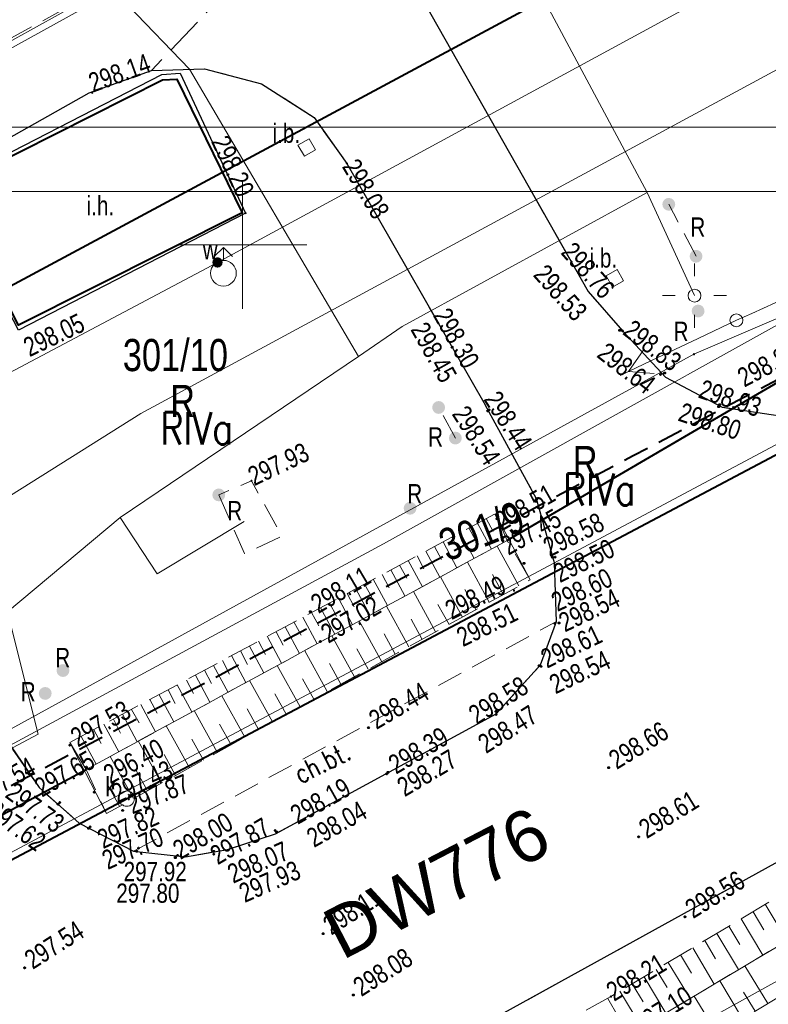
# Model space of a CAD drawing. Header units: metres. Extents: x 7437415 to 7437762, y 5556624 to 5556902.
# Tile 34 of 36: x 7437691 to 7437720, y 5556770 to 5556809. Entities that reach past the tile are written whole.
import ezdxf
from ezdxf.enums import TextEntityAlignment as Align

# ---------------------------------------------------------------- set-up
doc = ezdxf.new("R2010")
doc.units = ezdxf.units.M
doc.header["$MEASUREMENT"] = 0
for name, pattern in [('BUBZ01-500', [1.75, 1.25, -0.5]), ('ib07_500', [1.5, 1, -0.5]), ('KTCR02-500', [1.5, 1, -0.5]), ('KTJZ01-500', [2, 1.5, -0.5])]:
    doc.linetypes.add(name, pattern=pattern)
doc.layers.get('0').update_dxf_attribs({"color": 250, "lineweight": 5})
for name, color, linetype, lineweight in [('203-Punkt załamania granicy działki nie stabilizowany', 7, 'Continuous', 5), ('506-Właz okrągły-SK', 7, 'Continuous', 5), ('510-Podpora jednosłupowa symb.-STPOW', 7, 'Continuous', 5), ('513-Hydrant-SW', 7, 'Continuous', 5), ('515-Latarnia-SEPOW', 7, 'Continuous', 5), ('_TABELKA', 7, 'Continuous', 9), ('BUBZ01', 250, 'Continuous', 5), ('BUIB02_01', 250, 'Continuous', 5), ('BUIB05_01', 250, 'Continuous', 5), ('D_opisy', 7, 'Continuous', 13), ('EGBD03', 250, 'Continuous', 5), ('EGBK02', 250, 'Continuous', 5), ('EGBP04_03', 250, 'Continuous', 5), ('EGBU01', 250, 'Continuous', 5), ('inna budowla (punkt)', 7, 'Continuous', 5), ('inna budowla (punkt)-Atr17', 7, 'Continuous', 5), ('inna budowla hydrotechniczna (powierzchnia)', 7, 'Continuous', 5), ('inna budowla hydrotechniczna (powierzchnia)-Atr17', 7, 'Continuous', 5), ('KTCR02', 250, 'Continuous', 5), ('KTJZ01', 250, 'Continuous', 5), ('KTKR01', 250, 'Continuous', 5), ('KTOK05_01', 250, 'Continuous', 5), ('MPZP', 250, 'Continuous', 5), ('odwodnienie liniowe (linia)', 7, 'Continuous', 5), ('przewód elektroenergetyczny niskiego napięcia (linia) - symbol', 7, 'Continuous', 5), ('punkt wysokościowy sztuczny', 7, 'Continuous', 5), ('reklama lub tablica informacyjna (linia)', 7, 'Continuous', 5), ('reklama lub tablica informacyjna (linia) - symbol', 7, 'Continuous', 5), ('reklama lub tablica informacyjna (punkt)', 7, 'Continuous', 5), ('reklama lub tablica informacyjna (punkt)-Atr17', 7, 'Continuous', 5), ('reklama lub tablica informacyjna - opis', 7, 'Continuous', 5), ('RTPW01', 250, 'Continuous', 5), ('RTPW02', 250, 'Continuous', 5), ('rzedne dla projektanta', 250, 'Continuous', 5), ('SUPE_01', 250, 'Continuous', 5), ('SUPG_01', 250, 'Continuous', 5), ('SUPT_01', 250, 'Continuous', 5), ('SUPW_01', 250, 'Continuous', 5), ('SUSM01', 250, 'Continuous', 5), ('SUSM04_01_E', 250, 'Continuous', 5), ('SUUS02', 250, 'Continuous', 5), ('SUUS06', 250, 'Continuous', 5), ('SUUS22_01_K', 250, 'Continuous', 5), ('SUUS25_W', 250, 'Continuous', 5), ('słup (punkt)', 7, 'Continuous', 5), ('Warstwa 3', 250, 'Continuous', 5)]:
    doc.layers.add(name, color=color, linetype=linetype, lineweight=lineweight)
doc.styles.get("Standard").update_dxf_attribs({"font": 'txt.shx', "width": 0.75})
doc.styles.add('Style-Arial', font='arial.ttf')
doc.linetypes.add('KTOK05_01-500', pattern='A,3.75,[13,dgnlstyle-rozp_2015.shx,S=0.002778,R=0,X=0,Y=0],3.75', length=7.5)

# ---------------------------------------------------------------- blocks, each defined once
blk = doc.blocks.new('IB07')
at = {"linetype": 'Continuous', "lineweight": 13, "ltscale": 10}
h = blk.add_hatch(color=0, dxfattribs=at)
edge = h.paths.add_edge_path()
edge.add_arc((0, 0), 2.5, 0, 360)
blk = doc.blocks.new('IB12')
at = {"color": 0, "linetype": 'Continuous', "lineweight": 13, "ltscale": 10}
for p, q in [((-2.5, -2.5), (-2.5, 2.5)), ((-2.5, 2.5), (2.5, 2.5)), ((2.5, -2.5), (2.5, 2.5)), ((-2.5, -2.5), (2.5, -2.5))]:
    blk.add_line(p, q, dxfattribs=at)
blk = doc.blocks.new('PE04')
at = {"color": 0, "linetype": 'Continuous', "lineweight": 13, "ltscale": 10}
for p, q in [((46.5, 0), (37.84, 5)), ((6.5, 0), (0, 0)), ((6.5, 0), (16.5, 0)), ((16.5, 0), (26.5, 0)), ((26.5, 0), (36.5, 0)), ((36.5, 0), (46.5, 0)), ((46.5, 0), (37.84, -5)), ((46.5, 0), (50, 0))]:
    blk.add_line(p, q, dxfattribs=at)
blk = doc.blocks.new('203')
at = {"layer": '203-Punkt załamania granicy działki nie stabilizowany', "linetype": 'Continuous', "lineweight": 13}
h = blk.add_hatch(color=96, dxfattribs=at)
edge = h.paths.add_edge_path()
edge.add_arc((0, 0), 0.45, 0, 360)
blk = doc.blocks.new('PW02')
at = {"layer": 'punkt wysokościowy sztuczny', "linetype": 'Continuous', "lineweight": 13}
h = blk.add_hatch(color=0, dxfattribs=at)
edge = h.paths.add_edge_path()
edge.add_arc((0, 0), 0.45, 0, 360)
blk = doc.blocks.new('515')
at = {"layer": '515-Latarnia-SEPOW', "color": 0, "linetype": 'Continuous', "lineweight": 13}
for p, q in [((0, 7.5), (0, 12.5)), ((-12.5, 0), (-7.5, 0)), ((7.5, 0), (12.5, 0)), ((0, -12.5), (0, -7.5))]:
    blk.add_line(p, q, dxfattribs=at)
blk = doc.blocks.new('513')
at = {"layer": '513-Hydrant-SW', "color": 0, "linetype": 'Continuous', "lineweight": 13}
for p, q in [((0, 10), (-3.54, 6.46)), ((0, 5), (0, 10)), ((0, 10), (3.54, 6.46))]:
    blk.add_line(p, q, dxfattribs=at)
blk.add_circle((0, 0), 5, dxfattribs=at)
blk = doc.blocks.new('SM04')
at = {"layer": 'słup (punkt)', "color": 0, "linetype": 'Continuous', "lineweight": 13}
blk.add_circle((0, 0), 2.5, dxfattribs=at)
blk = doc.blocks.new('510')
at = {"layer": '510-Podpora jednosłupowa symb.-STPOW', "color": 0, "linetype": 'Continuous', "lineweight": 13}
blk.add_circle((0, 0), 2.5, dxfattribs=at)
blk = doc.blocks.new('506')
at = {"layer": '506-Właz okrągły-SK', "color": 0, "linetype": 'Continuous', "lineweight": 13}
blk.add_circle((0, 0), 3, dxfattribs=at)
blk = doc.blocks.new('SUUS25')
at = {"layer": 'SUUS25_W', "linetype": 'Continuous', "lineweight": 0}
h = blk.add_hatch(color=250, dxfattribs=at)
edge = h.paths.add_edge_path()
edge.add_arc((0, 0), 0.2, 0, 360)

msp = doc.modelspace()

# ---------------------------------------------------------------- linework, layer by layer
at = {"layer": '_TABELKA', "color": 7}
for points in [[(7437755.425, 5556804.566), (7437414.651, 5556804.566), (7437414.651, 5556658.066), (7437755.425, 5556658.066)], [(7437752.925, 5556802.066), (7437417.151, 5556802.066), (7437417.151, 5556660.566), (7437752.925, 5556660.566)]]:
    msp.add_lwpolyline(points, close=True, dxfattribs=at)
at = {"layer": 'BUBZ01', "color": 7, "linetype": 'BUBZ01-500', "lineweight": 13, "flags": 128}
for points in [[(7437746.872, 5556788.228), (7437746.063, 5556789.713), (7437714.33, 5556770.76), (7437685.28, 5556754.57), (7437683.59, 5556751.04), (7437715.37, 5556769.47), (7437746.872, 5556788.228)], [(7437693.29, 5556780.64), (7437709.84, 5556789.54), (7437710.3, 5556788.5), (7437693.92, 5556779.59), (7437693.29, 5556780.64)], [(7437693.92, 5556779.59), (7437710.3, 5556788.5), (7437711.19, 5556786.97), (7437694.71, 5556777.88), (7437693.92, 5556779.59)], [(7437747.563, 5556786.957), (7437746.872, 5556788.228), (7437715.37, 5556769.47), (7437683.59, 5556751.04), (7437684.27, 5556749.84), (7437716.3, 5556767.98), (7437747.563, 5556786.957)]]:
    msp.add_lwpolyline(points, close=True, dxfattribs=at)
at = {"layer": 'BUBZ01', "color": 7, "linetype": 'Continuous', "lineweight": 13, "flags": 128}
for points in [[(7437709.81, 5556789.52), (7437710.01, 5556789.15)], [(7437709.14, 5556789.17), (7437709.68, 5556788.16)], [(7437709.48, 5556789.35), (7437709.75, 5556788.85)], [(7437708.47, 5556788.81), (7437709.01, 5556787.8)], [(7437708.81, 5556788.99), (7437709.08, 5556788.48)], [(7437707.8, 5556788.44), (7437708.34, 5556787.44)], [(7437708.14, 5556788.62), (7437708.41, 5556788.12)], [(7437707.13, 5556788.08), (7437707.67, 5556787.07)], [(7437707.47, 5556788.26), (7437707.74, 5556787.76)], [(7437710.75, 5556786.73), (7437709.9, 5556788.28)], [(7437706.45, 5556787.72), (7437707, 5556786.7)], [(7437706.79, 5556787.9), (7437707.06, 5556787.39)], [(7437709.6, 5556786.1), (7437708.75, 5556787.65)], [(7437705.43, 5556787.17), (7437705.71, 5556786.66)], [(7437705.77, 5556787.35), (7437706.32, 5556786.34)], [(7437706.11, 5556787.54), (7437706.39, 5556787.03)], [(7437710.15, 5556786.39), (7437709.72, 5556787.17)], [(7437704.75, 5556786.8), (7437705.03, 5556786.29)], [(7437705.09, 5556786.99), (7437705.64, 5556785.97)], [(7437708.56, 5556785.52), (7437707.7, 5556787.08)], [(7437704.07, 5556786.44), (7437704.34, 5556785.92)], [(7437704.41, 5556786.62), (7437704.96, 5556785.6)], [(7437707.51, 5556784.94), (7437706.65, 5556786.51)], [(7437709.08, 5556785.81), (7437708.65, 5556786.59)], [(7437703.38, 5556786.07), (7437703.66, 5556785.55)], [(7437703.73, 5556786.25), (7437704.28, 5556785.22)], [(7437708.04, 5556785.23), (7437707.6, 5556786.01)], [(7437702.69, 5556785.7), (7437702.97, 5556785.18)], [(7437703.04, 5556785.88), (7437703.59, 5556784.85)], [(7437706.47, 5556784.36), (7437705.6, 5556785.94)], [(7437702, 5556785.33), (7437702.28, 5556784.81)], [(7437702.35, 5556785.51), (7437702.91, 5556784.48)], [(7437705.42, 5556783.78), (7437704.54, 5556785.37)], [(7437706.99, 5556784.65), (7437706.56, 5556785.44)], [(7437701.31, 5556784.95), (7437701.59, 5556784.43)], [(7437701.66, 5556785.14), (7437702.22, 5556784.1)], [(7437705.94, 5556784.08), (7437705.51, 5556784.87)], [(7437700.62, 5556784.58), (7437700.9, 5556784.06)], [(7437700.96, 5556784.77), (7437701.52, 5556783.73)], [(7437704.36, 5556783.2), (7437703.48, 5556784.79)], [(7437699.92, 5556784.21), (7437700.2, 5556783.68)], [(7437700.27, 5556784.39), (7437700.83, 5556783.35)], [(7437703.3, 5556782.62), (7437702.42, 5556784.21)], [(7437704.89, 5556783.49), (7437704.45, 5556784.29)], [(7437699.22, 5556783.83), (7437699.5, 5556783.3)], [(7437699.57, 5556784.02), (7437700.13, 5556782.97)], [(7437698.52, 5556783.45), (7437698.8, 5556782.93)], [(7437698.87, 5556783.64), (7437699.44, 5556782.59)], [(7437702.24, 5556782.03), (7437701.35, 5556783.63)], [(7437703.83, 5556782.91), (7437703.39, 5556783.71)], [(7437697.82, 5556783.07), (7437698.1, 5556782.55)], [(7437698.17, 5556783.26), (7437698.73, 5556782.21)], [(7437701.17, 5556781.44), (7437700.28, 5556783.05)], [(7437702.77, 5556782.32), (7437702.33, 5556783.12)], [(7437697.11, 5556782.69), (7437697.39, 5556782.16)], [(7437697.46, 5556782.88), (7437698.03, 5556781.83)], [(7437696.4, 5556782.31), (7437696.69, 5556781.78)], [(7437696.76, 5556782.5), (7437697.33, 5556781.44)], [(7437700.09, 5556780.85), (7437699.2, 5556782.46)], [(7437701.7, 5556781.74), (7437701.26, 5556782.54)], [(7437695.69, 5556781.93), (7437695.98, 5556781.4)], [(7437696.05, 5556782.12), (7437696.62, 5556781.06)], [(7437699.02, 5556780.26), (7437698.12, 5556781.88)], [(7437700.63, 5556781.15), (7437700.19, 5556781.95)], [(7437694.98, 5556781.55), (7437695.26, 5556781.01)], [(7437695.33, 5556781.74), (7437695.91, 5556780.67)], [(7437694.22, 5556781.14), (7437694.51, 5556780.6)], [(7437694.61, 5556781.35), (7437695.19, 5556780.28)], [(7437697.94, 5556779.66), (7437697.04, 5556781.29)], [(7437699.56, 5556780.55), (7437699.11, 5556781.36)], [(7437693.73, 5556780.88), (7437694.31, 5556779.8)], [(7437696.85, 5556779.06), (7437695.95, 5556780.7)], [(7437698.48, 5556779.96), (7437698.03, 5556780.77)], [(7437695.76, 5556778.46), (7437694.86, 5556780.1)], [(7437697.4, 5556779.36), (7437696.95, 5556780.18)], [(7437696.31, 5556778.76), (7437695.86, 5556779.58)], [(7437695.22, 5556778.16), (7437694.76, 5556778.98)], [(7437720.33, 5556774.35), (7437721.18, 5556772.93)], [(7437719.39, 5556773.78), (7437720.24, 5556772.37)], [(7437719.86, 5556774.06), (7437720.28, 5556773.36)], [(7437718.92, 5556773.5), (7437719.34, 5556772.79)], [(7437718.45, 5556773.22), (7437719.29, 5556771.81)], [(7437717.51, 5556772.66), (7437718.35, 5556771.24)], [(7437717.98, 5556772.94), (7437718.4, 5556772.23)], [(7437717.03, 5556772.38), (7437717.46, 5556771.67)], [(7437716.56, 5556772.09), (7437717.41, 5556770.68)], [(7437720.43, 5556770.49), (7437719.54, 5556771.95)], [(7437715.62, 5556771.53), (7437716.47, 5556770.12)], [(7437716.09, 5556771.81), (7437716.52, 5556771.11)], [(7437715.15, 5556771.25), (7437715.58, 5556770.55)], [(7437719.45, 5556769.89), (7437718.56, 5556771.37)], [(7437714.68, 5556770.97), (7437715.53, 5556769.56)], [(7437718.47, 5556769.3), (7437717.57, 5556770.78)], [(7437719.94, 5556770.19), (7437719.49, 5556770.93)], [(7437714.21, 5556770.69), (7437714.61, 5556769.98)]]:
    msp.add_lwpolyline(points, dxfattribs=at)
at = {"layer": 'BUIB02_01', "color": 7, "linetype": 'Continuous', "lineweight": 13}
for p, q in [((7437711.19, 5556786.97), (7437709.84, 5556789.54)), ((7437693.29, 5556780.64), (7437694.71, 5556777.88))]:
    msp.add_line(p, q, dxfattribs=at)
at = {"layer": 'BUIB02_01', "color": 212, "linetype": 'Continuous', "lineweight": 40, "flags": 128}
msp.add_lwpolyline([(7437631.582, 5556743.722), (7437658.25, 5556758.524), (7437681.414, 5556770.995), (7437736.328, 5556800.083), (7437739.446, 5556801.87)], dxfattribs=at)
at = {"layer": 'BUIB05_01', "color": 7, "linetype": 'Continuous', "lineweight": 40, "flags": 128}
for points in [[(7437722.03, 5556795.36), (7437710.3, 5556788.5)], [(7437684.39, 5556774.47), (7437693.92, 5556779.59)]]:
    msp.add_lwpolyline(points, dxfattribs=at)
at = {"layer": 'EGBD03', "color": 96, "linetype": 'Continuous', "lineweight": 13, "flags": 128}
for points in [[(7437717.56, 5556795.74), (7437734.79, 5556803.15)], [(7437685.08, 5556773.21), (7437736.16, 5556800.44)], [(7437683.04, 5556776.81), (7437717.56, 5556795.74)], [(7437693.3, 5556756.17), (7437744.49, 5556784.47)]]:
    msp.add_lwpolyline(points, dxfattribs=at)
at = {"layer": 'inna budowla hydrotechniczna (powierzchnia)', "color": 7, "linetype": 'Continuous', "lineweight": 30, "flags": 128}
msp.add_lwpolyline([(7437700.12, 5556801.23), (7437691.29, 5556796.68), (7437688.39, 5556802.26), (7437696.86, 5556806.62), (7437697.58, 5556806.67), (7437700.12, 5556801.23)], close=True, dxfattribs=at)
at = {"layer": 'KTCR02', "color": 7, "linetype": 'KTCR02-500', "lineweight": 13, "flags": 128}
msp.add_lwpolyline([(7437695.76, 5556776.41), (7437712.21, 5556785.35)], dxfattribs=at)
at = {"layer": 'KTJZ01', "color": 7, "linetype": 'KTJZ01-500', "lineweight": 13, "flags": 128}
msp.add_lwpolyline([(7437703.033, 5556818.657), (7437682.498, 5556807.902), (7437684.47, 5556804.46), (7437696.2, 5556810.88), (7437704.66, 5556815.72), (7437704.18, 5556816.61), (7437703.033, 5556818.657)], close=True, dxfattribs=at)
msp.add_lwpolyline([(7437487.24, 5556665.88), (7437500.01, 5556668.65), (7437509.93, 5556671.34), (7437514.81, 5556672.66), (7437528.54, 5556677.57), (7437546.18, 5556685.08), (7437562.31, 5556693.39), (7437575.78, 5556700.17), (7437584.6, 5556705.2), (7437599.33, 5556712.79), (7437607.41, 5556717.03), (7437624.22, 5556725.75), (7437636.91, 5556731.79), (7437639.91, 5556733.3), (7437648.13, 5556737.1), (7437664.08, 5556744.94), (7437674.41, 5556750.47), (7437695.47, 5556762.01), (7437726.23, 5556778.98), (7437745.592, 5556790.579), (7437740.524, 5556799.89), (7437726.071, 5556794.065), (7437721.424, 5556793.261), (7437718.653, 5556793.684), (7437716.454, 5556794.853), (7437714.78, 5556796.65), (7437713.44, 5556798.18), (7437704.05, 5556814.76), (7437696.46, 5556806.77), (7437698.53, 5556806.84), (7437700.74, 5556806.26), (7437702.79, 5556804.94), (7437704.06, 5556803.16), (7437709.44, 5556793.77), (7437711.44, 5556790.12), (7437712.13, 5556787.63), (7437712.21, 5556785.35), (7437711.59, 5556783.66), (7437709.87, 5556781.76), (7437701.28, 5556777.09), (7437699.42, 5556776.48), (7437697.78, 5556776.19), (7437695.76, 5556776.41), (7437693.65, 5556777.51), (7437692.09, 5556778.89), (7437690.49, 5556781.22), (7437685.25, 5556778.28), (7437686.1, 5556775.03), (7437686.085, 5556773.72), (7437685.81, 5556772.51), (7437685.3, 5556771.32), (7437684.475, 5556769.98), (7437683.43, 5556768.68), (7437682.12, 5556767.23), (7437680.52, 5556765.9), (7437679.609, 5556765.424), (7437667.4, 5556758.73), (7437656.58, 5556752.94), (7437646.03, 5556747.24), (7437635.04, 5556741.31), (7437625.46, 5556735.97), (7437617.31, 5556731.03), (7437610.73, 5556727.32), (7437599.83, 5556721.28), (7437592.56, 5556717.41), (7437581.48, 5556711.39), (7437572.19, 5556706.38), (7437570.63, 5556705.57), (7437559.43, 5556699.57), (7437555.27, 5556697.37), (7437547.58, 5556693.6), (7437542.1, 5556690.99), (7437536.78, 5556688.64), (7437527.13, 5556684.56), (7437524.75, 5556685.69), (7437522.99, 5556687.15), (7437521.44, 5556689.45), (7437520.46, 5556691.39), (7437515.43, 5556689.51), (7437516.09, 5556686.202), (7437515.98, 5556684.5), (7437514.73, 5556681.38), (7437513.55, 5556680.28), (7437512.1, 5556679.32), (7437507.87, 5556678.13), (7437498.81, 5556675.82), (7437492.9, 5556674.29)], dxfattribs=at)
at = {"layer": 'KTKR01', "color": 7, "linetype": 'Continuous', "lineweight": 30, "flags": 128}
for points in [[(7437703.033, 5556818.657), (7437704.18, 5556816.61), (7437704.91, 5556815.25), (7437704.05, 5556814.76), (7437713.44, 5556798.18), (7437714.78, 5556796.65), (7437716.454, 5556794.853), (7437718.653, 5556793.684), (7437721.424, 5556793.261), (7437726.071, 5556794.065), (7437740.524, 5556799.89)], [(7437690.49, 5556781.22), (7437684.4, 5556791.98), (7437683.5, 5556794.35), (7437683.35, 5556796.48), (7437684.07, 5556798.75), (7437685.41, 5556800.61), (7437687.18, 5556802.04), (7437694.04, 5556805.91), (7437696.46, 5556806.77), (7437698.53, 5556806.84), (7437700.74, 5556806.26), (7437702.79, 5556804.94), (7437704.06, 5556803.16), (7437709.44, 5556793.77)], [(7437690.49, 5556781.22), (7437692.09, 5556778.89), (7437693.65, 5556777.51), (7437695.76, 5556776.41), (7437697.78, 5556776.19), (7437699.42, 5556776.48), (7437701.28, 5556777.09), (7437709.87, 5556781.76), (7437711.59, 5556783.66), (7437712.21, 5556785.35), (7437712.13, 5556787.63), (7437711.44, 5556790.12), (7437709.44, 5556793.77)], [(7437745.592, 5556790.579), (7437726.23, 5556778.98), (7437695.47, 5556762.01), (7437674.41, 5556750.47), (7437664.08, 5556744.94), (7437648.13, 5556737.1), (7437639.91, 5556733.3), (7437636.91, 5556731.79), (7437624.22, 5556725.75)]]:
    msp.add_lwpolyline(points, dxfattribs=at)
at = {"layer": 'KTOK05_01', "color": 7, "linetype": 'KTOK05_01-500', "lineweight": 40, "flags": 128}
msp.add_lwpolyline([(7437688.56, 5556802.21), (7437696.89, 5556806.41), (7437697.45, 5556806.44), (7437699.99, 5556801.24), (7437691.29, 5556796.87), (7437688.56, 5556802.21)], close=True, dxfattribs=at)
at = {"layer": 'MPZP', "color": 212, "linetype": 'KTOK05_01-500', "lineweight": 40, "flags": 128}
msp.add_lwpolyline([(7437480.35, 5556702.039), (7437498.164, 5556705.138), (7437519.727, 5556710.673), (7437570.307, 5556733.919), (7437638.513, 5556770.222), (7437729.943, 5556819.329)], dxfattribs=at)
at = {"layer": 'MPZP', "color": 212, "linetype": 'KTCR02-500', "lineweight": 40, "flags": 128}
msp.add_lwpolyline([(7437738.295, 5556803.984), (7437715.191, 5556791.784), (7437661.349, 5556763.226), (7437574.511, 5556717.006), (7437530.05, 5556696.506), (7437525.798, 5556698.029), (7437514.19, 5556719.761)], dxfattribs=at)
at = {"layer": 'odwodnienie liniowe (linia)', "color": 0, "lineweight": 13, "flags": 128}
msp.add_lwpolyline([(7437696.331, 5556810.601), (7437684.295, 5556803.932), (7437682.138, 5556807.714)], dxfattribs=at)
at = {"layer": 'reklama lub tablica informacyjna (linia)', "color": 7, "linetype": 'ib07_500', "lineweight": 13, "flags": 128}
for points in [[(7437717.64, 5556799.55), (7437716.58, 5556801.57)], [(7437708.28, 5556792.48), (7437707.63, 5556793.67)]]:
    msp.add_lwpolyline(points, dxfattribs=at)
msp.add_lwpolyline([(7437699.08, 5556790.27), (7437700.08, 5556787.99), (7437701.53, 5556788.66), (7437700.35, 5556790.82), (7437699.08, 5556790.27)], close=True, dxfattribs=at)
at = {"layer": 'rzedne dla projektanta', "color": 7, "linetype": 'Continuous', "lineweight": 40}
for centre in [(7437714.67, 5556796.67), (7437714.78, 5556796.65), (7437716.26, 5556794.95), (7437716.42, 5556795.01), (7437718.52, 5556793.7), (7437718.56, 5556793.78), (7437709.54, 5556793.53), (7437709.59, 5556793.58), (7437711.41, 5556790.02), (7437711.45, 5556790.11), (7437709.9, 5556789.34), (7437710.12, 5556788.5), (7437710.95, 5556787.61), (7437712.06, 5556787.84), (7437712.16, 5556787.85), (7437702.64, 5556785.73), (7437712.15, 5556785.27), (7437712.31, 5556785.29), (7437703.03, 5556784.57), (7437711.54, 5556783.63), (7437711.62, 5556783.6), (7437709.86, 5556781.85), (7437709.87, 5556781.73), (7437704.9, 5556781.22), (7437693.29, 5556780.54), (7437693.93, 5556779.68), (7437705.66, 5556779.48), (7437714.24, 5556779.66), (7437691.7, 5556779.43), (7437691.83, 5556779.42), (7437705.61, 5556779.42), (7437694.24, 5556778.71), (7437692.83, 5556778.24), (7437692.9, 5556778.31), (7437695.34, 5556778), (7437694.01, 5556777.3), (7437694.08, 5556777.36), (7437701.27, 5556777.22), (7437701.33, 5556777.16), (7437715.41, 5556776.97), (7437695.96, 5556776.53), (7437695.89, 5556776.41), (7437697.39, 5556776.16), (7437697.48, 5556776.25), (7437698.89, 5556776.41), (7437698.89, 5556776.3), (7437717.21, 5556773.86), (7437703.14, 5556773.21), (7437691.53, 5556771.88), (7437704.31, 5556770.82)]:
    msp.add_circle(centre, 0.0225, dxfattribs=at)
at = {"layer": 'SUPE_01', "color": 1, "linetype": 'Continuous', "lineweight": 13}
msp.add_line((7437715.74, 5556802.03), (7437717.58, 5556798.02), dxfattribs=at)
at = {"layer": 'SUPE_01', "color": 1, "linetype": 'Continuous', "lineweight": 13, "flags": 128}
for points in [[(7437715.74, 5556802.03), (7437706.05, 5556820.12), (7437704.97, 5556819.61)], [(7437704.51, 5556795.65), (7437697.94, 5556806.82), (7437693.14, 5556811.82), (7437689.66, 5556810.79), (7437689.233, 5556811.43)], [(7437695.24, 5556789.39), (7437704.51, 5556795.65), (7437706.21, 5556796.82), (7437715.74, 5556802.03)], [(7437682.36, 5556779.95), (7437684.24, 5556776.8), (7437692.06, 5556780.97), (7437690.86, 5556785.72), (7437695.24, 5556789.39), (7437696.68, 5556787.2), (7437700.07, 5556789.23)]]:
    msp.add_lwpolyline(points, dxfattribs=at)
at = {"layer": 'SUPG_01', "color": 52, "linetype": 'Continuous', "lineweight": 13, "flags": 128}
msp.add_lwpolyline([(7437732.989, 5556813.733), (7437728.61, 5556811.05), (7437696.05, 5556793.43), (7437665.38, 5556774.15), (7437624.73, 5556752.297)], dxfattribs=at)
at = {"layer": 'SUPT_01', "color": 30, "linetype": 'Continuous', "lineweight": 13, "flags": 128}
msp.add_lwpolyline([(7437624.834, 5556744.449), (7437654.2, 5556760.54), (7437665.43, 5556766.7), (7437672.97, 5556770.83), (7437672.97, 5556770.83), (7437705.49, 5556788.37), (7437705.49, 5556788.37), (7437729.04, 5556801.46), (7437729.04, 5556801.46), (7437737.403, 5556805.623)], dxfattribs=at)
at = {"layer": 'SUPW_01', "color": 5, "linetype": 'Continuous', "lineweight": 13}
msp.add_line((7437678.49, 5556788.41), (7437699.03, 5556799.31), dxfattribs=at)
at = {"layer": 'SUPW_01', "color": 5, "linetype": 'Continuous', "lineweight": 13, "flags": 128}
msp.add_lwpolyline([(7437699.03, 5556799.31), (7437725.11, 5556813.48), (7437731.114, 5556817.177)], dxfattribs=at)
at = {"layer": 'SUUS06', "color": 7, "linetype": 'Continuous', "lineweight": 13, "flags": 128}
msp.add_lwpolyline([(7437696.21, 5556810.82), (7437684.39, 5556804.27), (7437682.353, 5556807.84)], dxfattribs=at)
at = {"layer": 'Warstwa 3', "color": 7, "linetype": 'Continuous', "lineweight": 0}
for p, q in [((7437700, 5556802.5), (7437700, 5556797.5)), ((7437697.5, 5556800), (7437702.5, 5556800))]:
    msp.add_line(p, q, dxfattribs=at)

# ---------------------------------------------------------------- block references
at = {"layer": 'EGBP04_03', "color": 96, "linetype": 'Continuous', "lineweight": 13, "xscale": 0.1, "yscale": 0.1, "zscale": 0.1}
msp.add_blockref('203', (7437717.56, 5556795.74), dxfattribs=at)
at = {"layer": 'inna budowla (punkt)', "color": 7, "linetype": 'Continuous', "lineweight": 13, "xscale": 0.1, "yscale": 0.1, "zscale": 0.1}
for p, rotation in [((7437702.5, 5556803.78), 119.745), ((7437714.48, 5556798.69), 29.331)]:
    msp.add_blockref('IB12', p, dxfattribs=dict(at, rotation=rotation))
at = {"layer": 'przewód elektroenergetyczny niskiego napięcia (linia) - symbol', "color": 1, "linetype": 'Continuous', "lineweight": 13, "xscale": 0.1, "yscale": 0.1, "zscale": 0.1}
for rotation in [24.068, 205.386]:
    msp.add_blockref('PE04', (7437719.21, 5556797.06), dxfattribs=dict(at, rotation=rotation))
at = {"layer": 'reklama lub tablica informacyjna (linia) - symbol', "color": 7, "linetype": 'Continuous', "lineweight": 13, "xscale": 0.1, "yscale": 0.1, "zscale": 0.1}
for p in [(7437716.58, 5556801.57), (7437717.64, 5556799.55), (7437707.63, 5556793.67), (7437708.28, 5556792.48), (7437699.08, 5556790.27), (7437699.08, 5556790.27)]:
    msp.add_blockref('IB07', p, dxfattribs=at)
at = {"layer": 'reklama lub tablica informacyjna (punkt)', "color": 7, "linetype": 'Continuous', "lineweight": 13, "xscale": 0.1, "yscale": 0.1, "zscale": 0.1}
for p in [(7437717.72, 5556797.42), (7437706.52, 5556789.75), (7437693.02, 5556783.44), (7437692.33, 5556782.55)]:
    msp.add_blockref('IB07', p, dxfattribs=at)
at = {"layer": 'RTPW02', "color": 7, "linetype": 'Continuous', "lineweight": 13, "xscale": 0.1, "yscale": 0.1, "zscale": 0.1}
for p in [(7437694.16, 5556805.91), (7437704.06, 5556803.16), (7437700.12, 5556801.23), (7437700.35, 5556790.82), (7437710.3, 5556788.5), (7437710.56, 5556786.55), (7437709.87, 5556781.76), (7437714.33, 5556770.76)]:
    msp.add_blockref('PW02', p, dxfattribs=at)
at = {"layer": 'SUSM01', "color": 7, "linetype": 'Continuous', "lineweight": 13, "xscale": 0.1, "yscale": 0.1, "zscale": 0.1}
msp.add_blockref('515', (7437717.58, 5556798.02), dxfattribs=at)
at = {"layer": 'SUSM04_01_E', "color": 7, "linetype": 'Continuous', "lineweight": 13, "xscale": 0.1, "yscale": 0.1, "zscale": 0.1}
for name, p in [('510', (7437717.58, 5556798.02)), ('SM04', (7437719.21, 5556797.06))]:
    msp.add_blockref(name, p, dxfattribs=at)
at = {"layer": 'SUUS02', "color": 7, "linetype": 'Continuous', "lineweight": 13, "xscale": 0.1, "yscale": 0.1, "zscale": 0.1}
msp.add_blockref('513', (7437699.26, 5556798.89), dxfattribs=at)
at = {"layer": 'SUUS22_01_K', "color": 7, "linetype": 'Continuous', "lineweight": 13, "xscale": 0.1, "yscale": 0.1, "zscale": 0.1}
msp.add_blockref('506', (7437695.5, 5556778.46), dxfattribs=at)
at = {"layer": 'SUUS25_W', "color": 7, "linetype": 'Continuous', "lineweight": 0}
msp.add_blockref('SUUS25', (7437699.03, 5556799.31), dxfattribs=at)

# ---------------------------------------------------------------- texts
at = {"layer": 'D_opisy', "style": 'Style-Arial'}
msp.add_text('DW776', height=2, rotation=27.4411, dxfattribs=at).set_placement((7437703.415, 5556773.044), align=Align.MIDDLE_LEFT)
at = {"layer": 'EGBD03', "color": 96, "linetype": 'Continuous', "lineweight": 30, "insert": (7437695.347, 5556795.066), "char_height": 1.25, "attachment_point": 7, "line_spacing_factor": 0.6}
msp.add_mtext('\\FWORKING_1250;\\H1x;\\W0.8;301/10', dxfattribs=at)
at = {"layer": 'EGBD03', "color": 96, "linetype": 'Continuous', "lineweight": 30, "insert": (7437707.984, 5556787.653), "char_height": 1.25, "attachment_point": 7, "rotation": 21.7267, "line_spacing_factor": 0.6}
msp.add_mtext('\\FWORKING_1250;\\H1x;\\W0.8;301/9', dxfattribs=at)
at = {"layer": 'EGBK02', "color": 96, "linetype": 'Continuous', "lineweight": 30, "width": 0.8}
for p in [(7437696.809, 5556793.481), (7437712.465, 5556791.108)]:
    msp.add_text('RIVa', height=1.25, dxfattribs=at).set_placement(p, align=Align.TOP_LEFT)
at = {"layer": 'EGBU01', "color": 96, "linetype": 'Continuous', "lineweight": 30, "char_height": 1.25, "attachment_point": 7, "line_spacing_factor": 0.6}
for insert in [(7437697.189, 5556793.296), (7437712.846, 5556790.923)]:
    msp.add_mtext('\\FWORKING_1250;\\H1x;\\W0.8;R', dxfattribs=dict(at, insert=insert))
at = {"layer": 'inna budowla (punkt)-Atr17', "color": 7, "char_height": 0.75, "attachment_point": 7, "line_spacing_factor": 0.6}
for insert in [(7437701.17, 5556803.95), (7437713.5, 5556799.1)]:
    msp.add_mtext('\\FWORKING_1250;\\H1x;\\W0.8;i.b.', dxfattribs=dict(at, insert=insert))
at = {"layer": 'inna budowla hydrotechniczna (powierzchnia)-Atr17', "color": 7, "insert": (7437693.94, 5556801.14), "char_height": 0.75, "attachment_point": 7, "line_spacing_factor": 0.6}
msp.add_mtext('\\FWORKING_1250;\\H1x;\\W0.8;i.h.', dxfattribs=at)
at = {"layer": 'KTCR02', "color": 7, "linetype": 'Continuous', "lineweight": 13, "width": 0.8}
msp.add_text('ch.bt.', height=0.75, rotation=26.565, dxfattribs=at).set_placement((7437701.92, 5556779.69), align=Align.TOP_LEFT)
at = {"layer": 'reklama lub tablica informacyjna (punkt)-Atr17', "color": 7, "char_height": 0.75, "attachment_point": 7, "line_spacing_factor": 0.6}
for insert in [(7437716.766, 5556796.255), (7437706.41, 5556789.94), (7437692.72, 5556783.57), (7437691.38, 5556782.24)]:
    msp.add_mtext('\\FWORKING_1250;\\H1x;\\W0.8;R', dxfattribs=dict(at, insert=insert))
at = {"layer": 'reklama lub tablica informacyjna - opis', "color": 7, "linetype": 'Continuous', "lineweight": 13, "char_height": 0.75, "attachment_point": 7, "line_spacing_factor": 0.6}
for insert in [(7437717.42, 5556800.31), (7437707.22, 5556792.15), (7437699.41, 5556789.28)]:
    msp.add_mtext('\\FWORKING_1250;\\H1x;\\W0.8;R', dxfattribs=dict(at, insert=insert))
at = {"layer": 'RTPW01', "color": 7, "linetype": 'Continuous', "lineweight": 13, "char_height": 0.75, "attachment_point": 7, "line_spacing_factor": 0.6}
for s, insert, rotation in [('\\FWORKING_1250;\\H1x;\\W0.8;298.14', (7437694.195, 5556805.905), 19.759), ('\\FWORKING_1250;\\H1x;\\W0.8;298.20', (7437698.763, 5556804.005), 294.948), ('\\FWORKING_1250;\\H1x;\\W0.8;298.08', (7437703.845, 5556803.032), 300.71), ('\\FWORKING_1250;\\H1x;\\W0.8;298.05', (7437691.728, 5556795.614), 25.534), ('\\FWORKING_1250;\\H1x;\\W0.8;297.93', (7437700.457, 5556790.594), 25.329), ('\\FWORKING_1250;\\H1x;\\W0.8;298.51', (7437708.581, 5556784.336), 26.316), ('\\FWORKING_1250;\\H1x;\\W0.8;298.21', (7437714.459, 5556770.546), 31.167), ('\\FWORKING_1250;\\H1x;\\W0.8;297.10', (7437715.502, 5556769.258), 31.963)]:
    msp.add_mtext(s, dxfattribs=dict(at, insert=insert, rotation=rotation))
at = {"layer": 'rzedne dla projektanta', "color": 7, "linetype": 'Continuous', "lineweight": 0, "char_height": 0.75, "attachment_point": 7, "line_spacing_factor": 0.6}
for s, insert, rotation in [('\\FWORKING_1250;\\H1x;\\W0.8; 298.76', (7437712.194, 5556799.831), 311.5904), ('\\FWORKING_1250;\\H1x;\\W0.8; 298.53', (7437711.119, 5556798.964), 311.5904), ('\\FWORKING_1250;\\H1x;\\W0.8; 298.30', (7437707.278, 5556797.44), 299.2845), ('\\FWORKING_1250;\\H1x;\\W0.8; 298.45', (7437706.401, 5556796.892), 299.2845), ('\\FWORKING_1250;\\H1x;\\W0.8; 298.83', (7437714.567, 5556796.67), 322.0776), ('\\FWORKING_1250;\\H1x;\\W0.8; 298.64', (7437713.557, 5556795.785), 322.0776), ('\\FWORKING_1250;\\H1x;\\W0.8; 298.83', (7437719.324, 5556794.327), 27.7285), ('\\FWORKING_1250;\\H1x;\\W0.8; 298.44', (7437709.228, 5556794.168), 302.6034), ('\\FWORKING_1250;\\H1x;\\W0.8; 298.93', (7437717.471, 5556794.123), 341.6952), ('\\FWORKING_1250;\\H1x;\\W0.8; 298.54', (7437707.994, 5556793.596), 302.6034), ('\\FWORKING_1250;\\H1x;\\W0.8; 298.80', (7437716.683, 5556793.228), 341.6952), ('\\FWORKING_1250;\\H1x;\\W0.8; 298.51', (7437709.916, 5556788.74), 29.7335), ('\\FWORKING_1250;\\H1x;\\W0.8; 297.45', (7437710.157, 5556787.783), 29.7335), ('\\FWORKING_1250;\\H1x;\\W0.8; 298.58', (7437711.752, 5556787.736), 26.4795), ('\\FWORKING_1250;\\H1x;\\W0.8; 298.50', (7437712.151, 5556786.727), 26.2344), ('\\FWORKING_1250;\\H1x;\\W0.8; 298.11', (7437702.767, 5556785.515), 30.5979), ('\\FWORKING_1250;\\H1x;\\W0.8; 298.60', (7437712.055, 5556785.608), 25.6332), ('\\FWORKING_1250;\\H1x;\\W0.8; 298.49', (7437707.937, 5556785.29), 26.4795), ('\\FWORKING_1250;\\H1x;\\W0.8; 298.54', (7437712.346, 5556784.813), 25.6332), ('\\FWORKING_1250;\\H1x;\\W0.8; 297.02', (7437703.157, 5556784.355), 30.5979), ('\\FWORKING_1250;\\H1x;\\W0.8; 298.61', (7437711.648, 5556783.405), 25.6332), ('\\FWORKING_1250;\\H1x;\\W0.8; 298.54', (7437711.98, 5556782.405), 25.6332), ('\\FWORKING_1250;\\H1x;\\W0.8; 298.58', (7437708.928, 5556781.189), 32.1488), ('\\FWORKING_1250;\\H1x;\\W0.8; 298.44', (7437705.027, 5556781.005), 30.5979), ('\\FWORKING_1250;\\H1x;\\W0.8; 297.53', (7437693.414, 5556780.323), 29.7349), ('\\FWORKING_1250;\\H1x;\\W0.8; 298.47', (7437709.292, 5556780.063), 32.1488), ('\\FWORKING_1250;\\H1x;\\W0.8; 298.39', (7437705.787, 5556779.265), 30.5979), ('\\FWORKING_1250;\\H1x;\\W0.8; 298.66', (7437714.371, 5556779.447), 31.6092), ('\\FWORKING_1250;\\H1x;\\W0.8; 296.40', (7437694.67, 5556778.896), 27.9926), ('\\FWORKING_1250;\\H1x;\\W0.8; 298.27', (7437706.124, 5556778.389), 30.5979), ('\\FWORKING_1250;\\H1x;\\W0.8; 297.54', (7437689.717, 5556778.123), 29.7349), ('\\FWORKING_1250;\\H1x;\\W0.8; 297.65', (7437692.014, 5556778.376), 29.7349), ('\\FWORKING_1250;\\H1x;\\W0.8; 297.43', (7437694.943, 5556778.171), 24.6335), ('\\FWORKING_1250;\\H1x;\\W0.8; 297.73', (7437690.543, 5556778.663), 323.6199), ('\\FWORKING_1250;\\H1x;\\W0.8; 297.87', (7437695.514, 5556777.753), 21.3173), ('\\FWORKING_1250;\\H1x;\\W0.8; 298.19', (7437701.959, 5556777.317), 29.5777), ('\\FWORKING_1250;\\H1x;\\W0.8; 297.62', (7437689.824, 5556777.952), 323.6199), ('\\FWORKING_1250;\\H1x;\\W0.8; 298.61', (7437715.541, 5556776.757), 31.6092), ('\\FWORKING_1250;\\H1x;\\W0.8; 297.82', (7437694.381, 5556776.393), 24.125), ('\\FWORKING_1250;\\H1x;\\W0.8; 298.04', (7437702.595, 5556776.418), 29.5777), ('\\FWORKING_1250;\\H1x;\\W0.8; 298.00', (7437697.402, 5556775.948), 30.4082), ('\\FWORKING_1250;\\H1x;\\W0.8; 297.87', (7437698.854, 5556775.742), 30.4082), ('\\FWORKING_1250;\\H1x;\\W0.8; 297.70', (7437694.564, 5556775.581), 24.125), ('\\FWORKING_1250;\\H1x;\\W0.8; 298.07', (7437699.439, 5556775.046), 23.7962), ('\\FWORKING_1250;\\H1x;\\W0.8; 297.93', (7437699.889, 5556774.298), 23.7962), ('\\FWORKING_1250;\\H1x;\\W0.8; 298.56', (7437717.341, 5556773.647), 31.6092), ('\\FWORKING_1250;\\H1x;\\W0.8; 298.11', (7437703.274, 5556772.999), 32.5384), ('\\FWORKING_1250;\\H1x;\\W0.8; 297.54', (7437691.664, 5556771.669), 32.5384), ('\\FWORKING_1250;\\H1x;\\W0.8; 298.08', (7437704.444, 5556770.609), 32.5384)]:
    msp.add_mtext(s, dxfattribs=dict(at, insert=insert, rotation=rotation))
for s, insert in [('\\FWORKING_1250;\\H1x;\\W0.8; 297.92', (7437695.158, 5556775.238)), ('\\FWORKING_1250;\\H1x;\\W0.8; 297.80', (7437694.872, 5556774.397))]:
    msp.add_mtext(s, dxfattribs=dict(at, insert=insert))
at = {"layer": 'SUUS22_01_K', "color": 7, "linetype": 'Continuous', "lineweight": 13, "insert": (7437694.67, 5556778.55), "char_height": 0.75, "attachment_point": 7, "line_spacing_factor": 0.6}
msp.add_mtext('\\FWORKING_1250;\\H1x;\\W0.8;k', dxfattribs=at)
at = {"layer": 'SUUS25_W', "color": 7, "linetype": 'Continuous', "lineweight": 13, "insert": (7437698.458, 5556799.437), "char_height": 0.75, "attachment_point": 7, "line_spacing_factor": 0.6}
msp.add_mtext('\\FWORKING;\\H1x;\\W0.8;w', dxfattribs=at)

doc.saveas('drawing.dxf')
